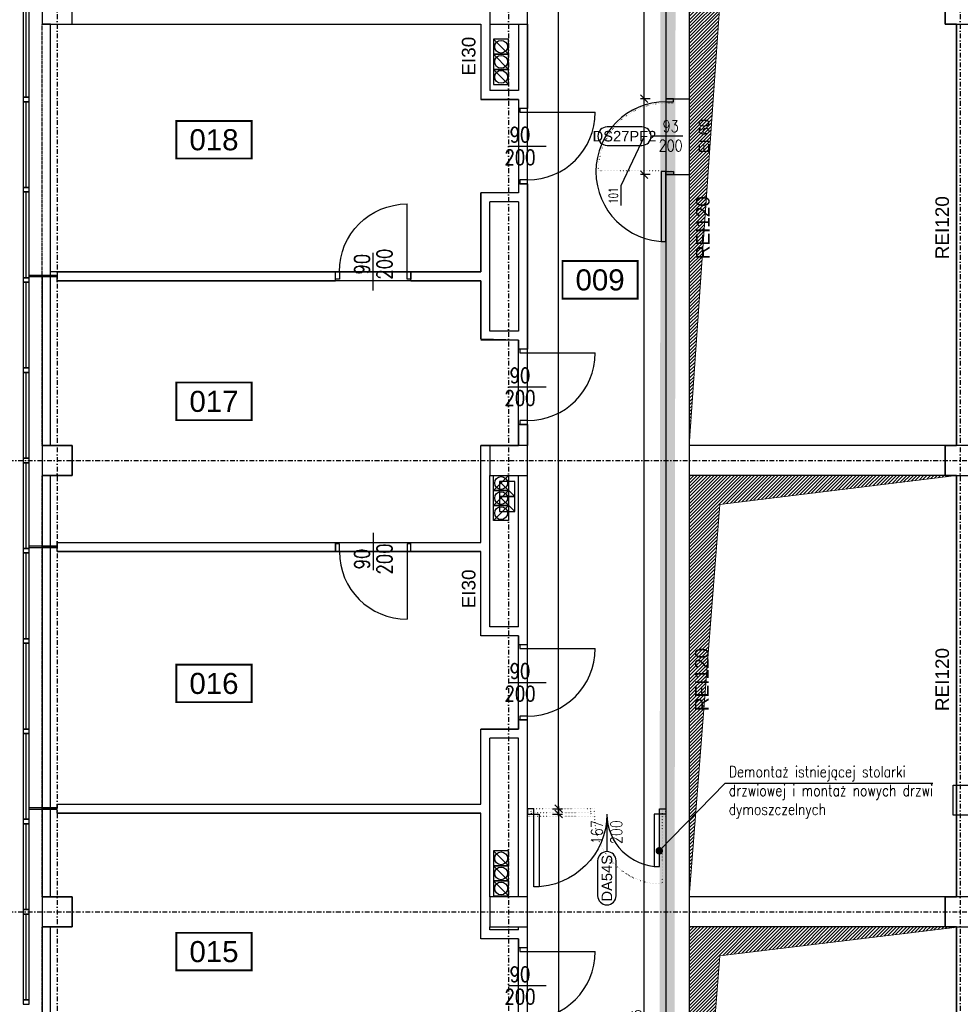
# Model space of a CAD drawing. Header units: centimetres. Extents: x -10729 to 144862, y -4437 to 43656.
# Tile 57 of 148: x 4950 to 6200, y 7277 to 8586. Entities that reach past the tile are written whole.
import ezdxf
from ezdxf.enums import TextEntityAlignment as Align

# ---------------------------------------------------------------- set-up
doc = ezdxf.new("R2010")
doc.units = ezdxf.units.CM
doc.header["$LTSCALE"] = 0.1
doc.header["$PDMODE"] = 35
doc.header["$PDSIZE"] = 0.1
for name, pattern in [('Kondygnacja  -0_5$0$DIVIDE', [31.75, 12.7, -6.35, 0, -6.35, 0, -6.35]), ('Kondygnacja  -0_5$0$DOT2', [3.175, 0, -3.175]), ('Kondygnacja  -0_5$0$HIDDEN', [9.525, 6.35, -3.175]), ('Osie rzutów$0$DASHDOT2', [12.7, 6.35, -3.175, 0, -3.175])]:
    doc.linetypes.add(name, pattern=pattern)
doc.layers.get('0').update_dxf_attribs({"color": 8})
doc.layers.get('DEFPOINTS').update_dxf_attribs({"color": 8})
for name, color, linetype in [('bgde-nawiewEXP', 1, 'Continuous'), ('Kondygnacja  -0_5$0$ARCH_ETAPOWANIE', 8, 'Kondygnacja  -0_5$0$DIVIDE'), ('Kondygnacja  -0_5$0$ARCH_INFO_ETYK_DRZWI', 8, 'Continuous'), ('Kondygnacja  -0_5$0$ARCH_INFO_ETYK_DRZWI_IST', 8, 'Continuous'), ('Kondygnacja  -0_5$0$ARCH_INFO_ODPORNOŚĆ OGNIOWA', 8, 'Continuous'), ('Kondygnacja  -0_5$0$ARCH_INFO_OPISY', 8, 'Continuous'), ('Kondygnacja  -0_5$0$ARCH_MUROWANE_IST', 8, 'Continuous'), ('Kondygnacja  -0_5$0$ARCH_NIEWIDOK_IST', 8, 'Kondygnacja  -0_5$0$HIDDEN'), ('Kondygnacja  -0_5$0$ARCH_OTWORY_WENTYLACJA_IST', 8, 'Continuous'), ('Kondygnacja  -0_5$0$ARCH_WIDOK_IST', 8, 'Continuous'), ('Kondygnacja  -0_5$0$ARCH_WYBURZENIA', 8, 'Kondygnacja  -0_5$0$DOT2'), ('Kondygnacja  -0_5$0$ARCH_ŚLUSARKA_DRZWI', 8, 'Continuous'), ('Kondygnacja  -0_5$0$ARCH_ŚLUSARKA_DRZWI_IST', 8, 'Continuous'), ('Kondygnacja  -0_5$0$ARCH_ŚLUSARKA_OKNA_IST', 8, 'Continuous'), ('Kondygnacja  -0_5$0$ARCH_ŻELBET_IST', 8, 'Continuous'), ('Osie rzutów$0$ARCH_INFO_OSIE_IST', 8, 'Osie rzutów$0$DASHDOT2'), ('Osie rzutów$0$ARCH_INFO_OSIE_OPISY_IST', 8, 'Continuous'), ('Pomieszczenia -05$0$ARCH_INFO_AREA_ETYKIETY_200', 8, 'Continuous')]:
    doc.layers.add(name, color=color, linetype=linetype)
doc.layers.add('Kondygnacja  -0_5$0$ARCH_INFO_WYMIARY', color=8, linetype='Continuous', lineweight=9)
doc.layers.add('Kondygnacja  -0_5$0$ARCH_WIDOK', color=8, linetype='Continuous', lineweight=13)
doc.layers.add('OBRYSY POWIERZCHNI', color=8, linetype='Continuous', plot=False)
doc.styles.add('Kondygnacja  -0_5$0$Arial', font='ARIAL.TTF')
doc.styles.add('Kondygnacja  -0_5$0$Romans', font='Romans.shx', dxfattribs={"width": 0.7})
doc.styles.add('Kondygnacja  -0_5$0$ROMANS-50-CM', font='romans.shx', dxfattribs={"width": 0.8, "height": 10})
doc.styles.add('Kondygnacja  -0_5$0$Standard', font='txt')
doc.styles.add('Pomieszczenia -05$0$Arial', font='ARIAL.TTF')
doc.dimstyles.new('Kondygnacja  -0_5$0$ISO-25', dxfattribs={"dimtxt": 2.5, "dimasz": 2.5, "dimexe": 1.25, "dimexo": 0.625, "dimtad": 1, "dimtxsty": 'Kondygnacja  -0_5$0$Standard', "dimcen": 2.5, "dimadec": 0, "dimazin": 0, "dimtfac": 1, "dimtmove": 0, "dimatfit": 3, "dimfxl": 0, "dimarcsym": 0})
doc.dimstyles.new('Kondygnacja  -0_5$0$Wymiary 1-100', dxfattribs={"dimtxt": 12, "dimasz": 10, "dimexe": 5, "dimexo": 0, "dimgap": 4, "dimtad": 1, "dimrnd": 0.5, "dimzin": 12, "dimdsep": 46, "dimtxsty": 'Kondygnacja  -0_5$0$Romans', "dimblk": 'Kondygnacja  -0_5$0$_Oblique', "dimcen": 10, "dimdle": 10, "dimclrt": 55, "dimazin": 0, "dimtfac": 1, "dimtmove": 1, "dimatfit": 3, "dimfxl": 0, "dimtolj": 1, "dimtzin": 0, "dimarcsym": 0})

# ---------------------------------------------------------------- blocks, each defined once
blk = doc.blocks.new('Osie rzutów')
at = {"layer": 'Osie rzutów$0$ARCH_INFO_OSIE_IST', "ltscale": 10}
for p, q in [((5000, 12510), (5000, 4512.32)), ((5600, 12510), (5600, 4512.32)), ((6200, 12510), (6200, 4800)), ((6200, 12510), (6200, 4571.18)), ((4436.24, 8000), (15156.54, 8000)), ((4436.04, 7400), (15156.54, 7400))]:
    blk.add_line(p, q, dxfattribs=at)
blk = doc.blocks.new('Pomieszczenia -05$0$etykieta_numer')
at = {"color": 0, "linetype": 'ByBlock', "const_width": 2.44}
blk.add_lwpolyline([(-50, -50), (-50, 0), (50, 0), (50, -50)], close=True, dxfattribs=at)
at = {"color": 0, "linetype": 'ByBlock', "style": 'Pomieszczenia -05$0$Arial'}
blk.add_attdef('AECAREA:NUMBER', text='', height=28, dxfattribs=at).set_placement((0, -25), align=Align.MIDDLE)
blk = doc.blocks.new('Pomieszczenia -05_1')
at = {"layer": 'Pomieszczenia -05$0$ARCH_INFO_AREA_ETYKIETY_200', "color": 253, "linetype": 'Continuous', "lineweight": -3}
for p, values in [((5208.4, 8451.4), {'AECAREA:NUMBER': '018'}), ((5721.5, 8265.1), {'AECAREA:NUMBER': '009'}), ((5208.4, 8103.6), {'AECAREA:NUMBER': '017'}), ((5208.4, 7728.6), {'AECAREA:NUMBER': '016'}), ((5208.4, 7372.1), {'AECAREA:NUMBER': '015'})]:
    blk.add_blockref('Pomieszczenia -05$0$etykieta_numer', p, dxfattribs=at).add_auto_attribs(values)
blk = doc.blocks.new('Kondygnacja  -0_5$0$T-drzwi_lewe-200')
at = {"layer": 'Kondygnacja  -0_5$0$ARCH_INFO_ETYK_DRZWI'}
blk.add_line((0, 0), (-60, 0), dxfattribs=at)
blk.add_lwpolyline([(-77.5, 17.5), (-143.7, 17.5, 1), (-143.7, -17.5), (-77.5, -17.5, 1)], format="xyb", close=True, dxfattribs=at)
at = {"layer": 'Kondygnacja  -0_5$0$ARCH_INFO_ETYK_DRZWI', "color": 1, "style": 'Kondygnacja  -0_5$0$Arial'}
blk.add_attdef('ADS_DRZWI:ODPORNOŚĆ_OGNIOWA', text='', height=20, rotation=90, dxfattribs=at).set_placement((56.4, 0.1), align=Align.BOTTOM_CENTER)
at = {"layer": 'Kondygnacja  -0_5$0$ARCH_INFO_ETYK_DRZWI', "style": 'Kondygnacja  -0_5$0$Romans', "width": 0.8}
for tag, p in [('ADS_DRZWI:SZEROKOŚĆ', (-23, 7.9)), ('ADS_DRZWI:WYSOKOŚĆ', (-23, -29))]:
    blk.add_attdef(tag, text='', height=22, dxfattribs=at).set_placement(p, align=Align.CENTER)
at = {"layer": 'Kondygnacja  -0_5$0$ARCH_INFO_ETYK_DRZWI', "style": 'Kondygnacja  -0_5$0$Arial'}
blk.add_attdef('ADS_DRZWI:SYMBOL', text='', height=20, dxfattribs=at).set_placement((-110.6, 0), align=Align.MIDDLE)
blk = doc.blocks.new('Kondygnacja  -0_5$0$T-drzwi_dół-200')
at = {"layer": 'Kondygnacja  -0_5$0$ARCH_INFO_ETYK_DRZWI'}
blk.add_line((0, 0), (0, -60), dxfattribs=at)
blk.add_lwpolyline([(-17.5, -77.5), (-17.5, -143.7, 1), (17.5, -143.7), (17.5, -77.5, 1)], format="xyb", close=True, dxfattribs=at)
at = {"layer": 'Kondygnacja  -0_5$0$ARCH_INFO_ETYK_DRZWI', "style": 'Kondygnacja  -0_5$0$Romans', "width": 0.8}
for tag, p in [('ADS_DRZWI:SZEROKOŚĆ', (-7.9, -23)), ('ADS_DRZWI:WYSOKOŚĆ', (29, -23))]:
    blk.add_attdef(tag, text='', height=22, rotation=90, dxfattribs=at).set_placement(p, align=Align.CENTER)
at = {"layer": 'Kondygnacja  -0_5$0$ARCH_INFO_ETYK_DRZWI', "color": 1, "style": 'Kondygnacja  -0_5$0$Arial'}
blk.add_attdef('ADS_DRZWI:ODPORNOŚĆ_OGNIOWA', text='', height=22, dxfattribs=at).set_placement((-0.1, 13.3), align=Align.BOTTOM_CENTER)
at = {"layer": 'Kondygnacja  -0_5$0$ARCH_INFO_ETYK_DRZWI', "style": 'Kondygnacja  -0_5$0$Arial'}
blk.add_attdef('ADS_DRZWI:SYMBOL', text='', height=20, rotation=90, dxfattribs=at).set_placement((0, -110.6), align=Align.MIDDLE)
blk = doc.blocks.new('Kondygnacja  -0_5$0$_Oblique')
at = {"color": 0, "linetype": 'ByBlock', "lineweight": -2}
blk.add_line((-0.5, -0.5), (0.5, 0.5), dxfattribs=at)
blk = doc.blocks.new('*D154')
at = {"layer": 'DEFPOINTS', "color": 0}
for p in [(5625, 10754), (5666.4, 10754), (5625, 7537)]:
    blk.add_point(p, dxfattribs=at)
at = {"layer": 'Kondygnacja  -0_5$0$ARCH_INFO_WYMIARY', "color": 0, "lineweight": -2}
for p, q in [((5666.4, 7527), (5666.4, 10764)), ((5658.4, 10754), (5671.4, 10754)), ((5658.4, 7537), (5671.4, 7537))]:
    blk.add_line(p, q, dxfattribs=at)
at = {"layer": 'Kondygnacja  -0_5$0$ARCH_INFO_WYMIARY', "color": 0, "lineweight": -2, "xscale": 10, "yscale": 10, "zscale": 10}
for p, rotation in [((5666.4, 10754), 90), ((5666.4, 7537), 270)]:
    blk.add_blockref('Kondygnacja  -0_5$0$_Oblique', p, dxfattribs=dict(at, rotation=rotation))
at = {"layer": 'Kondygnacja  -0_5$0$ARCH_INFO_WYMIARY', "color": 55, "insert": (5654.4, 9299.4), "char_height": 12, "attachment_point": 5, "rotation": 90, "style": 'Kondygnacja  -0_5$0$Romans'}
blk.add_mtext('\\A1;3217', dxfattribs=at)
blk = doc.blocks.new('*D100')
at = {"layer": 'DEFPOINTS', "color": 0}
for p in [(5625, 7530), (5625, 6277), (5666.4, 6277)]:
    blk.add_point(p, dxfattribs=at)
at = {"layer": 'Kondygnacja  -0_5$0$ARCH_INFO_WYMIARY', "color": 0, "lineweight": -2}
for p, q in [((5666.4, 7540), (5666.4, 6267)), ((5658.4, 7530), (5671.4, 7530)), ((5658.4, 6277), (5671.4, 6277))]:
    blk.add_line(p, q, dxfattribs=at)
at = {"layer": 'Kondygnacja  -0_5$0$ARCH_INFO_WYMIARY', "color": 0, "lineweight": -2, "xscale": 10, "yscale": 10, "zscale": 10}
for p, rotation in [((5666.4, 7530), 90), ((5666.4, 6277), 270)]:
    blk.add_blockref('Kondygnacja  -0_5$0$_Oblique', p, dxfattribs=dict(at, rotation=rotation))
at = {"layer": 'Kondygnacja  -0_5$0$ARCH_INFO_WYMIARY', "color": 55, "insert": (5656.4, 6903.5), "char_height": 12, "attachment_point": 5, "rotation": 90, "style": 'Kondygnacja  -0_5$0$Romans'}
blk.add_mtext('\\A1;1253', dxfattribs=at)
blk = doc.blocks.new('*D114')
at = {"layer": 'DEFPOINTS', "color": 0}
for p in [(5780.1, 8380), (5809, 8380), (5809, 6409.5)]:
    blk.add_point(p, dxfattribs=at)
at = {"layer": 'Kondygnacja  -0_5$0$ARCH_INFO_WYMIARY', "color": 0, "lineweight": -2}
for p, q in [((5788.1, 8380), (5775.1, 8380)), ((5780.1, 6399.5), (5780.1, 8390)), ((5788.1, 6409.5), (5775.1, 6409.5))]:
    blk.add_line(p, q, dxfattribs=at)
at = {"layer": 'Kondygnacja  -0_5$0$ARCH_INFO_WYMIARY', "color": 0, "lineweight": -2, "xscale": 10, "yscale": 10, "zscale": 10}
for p, rotation in [((5780.1, 8380), 90), ((5780.1, 6409.5), 270)]:
    blk.add_blockref('Kondygnacja  -0_5$0$_Oblique', p, dxfattribs=dict(at, rotation=rotation))
at = {"layer": 'Kondygnacja  -0_5$0$ARCH_INFO_WYMIARY', "color": 55, "insert": (5770.1, 7250), "char_height": 12, "attachment_point": 5, "rotation": 90, "style": 'Kondygnacja  -0_5$0$Romans'}
blk.add_mtext('\\A1;1970.5', dxfattribs=at)
blk = doc.blocks.new('*D115')
at = {"layer": 'DEFPOINTS', "color": 0}
for p in [(5780.1, 8481), (5816, 8481), (5809, 8380)]:
    blk.add_point(p, dxfattribs=at)
at = {"layer": 'Kondygnacja  -0_5$0$ARCH_INFO_WYMIARY', "color": 0, "lineweight": -2}
for p, q in [((5780.1, 8370), (5780.1, 8491)), ((5788.1, 8481), (5775.1, 8481)), ((5780.1, 8430.5), (5749, 8365.1)), ((5788.1, 8380), (5775.1, 8380)), ((5749, 8365.1), (5749, 8339.1))]:
    blk.add_line(p, q, dxfattribs=at)
at = {"layer": 'Kondygnacja  -0_5$0$ARCH_INFO_WYMIARY', "color": 0, "lineweight": -2, "xscale": 10, "yscale": 10, "zscale": 10}
for p, rotation in [((5780.1, 8481), 90), ((5780.1, 8380), 270)]:
    blk.add_blockref('Kondygnacja  -0_5$0$_Oblique', p, dxfattribs=dict(at, rotation=rotation))
at = {"layer": 'Kondygnacja  -0_5$0$ARCH_INFO_WYMIARY', "color": 55, "insert": (5739, 8352.1), "char_height": 12, "attachment_point": 5, "rotation": 90, "style": 'Kondygnacja  -0_5$0$Romans'}
blk.add_mtext('\\A1;101', dxfattribs=at)
blk = doc.blocks.new('*D173')
at = {"layer": 'DEFPOINTS', "color": 0}
for p in [(5780.1, 9048), (5809, 9048), (5816, 8481)]:
    blk.add_point(p, dxfattribs=at)
at = {"layer": 'Kondygnacja  -0_5$0$ARCH_INFO_WYMIARY', "color": 0, "lineweight": -2}
for p, q in [((5788.1, 9048), (5775.1, 9048)), ((5780.1, 8471), (5780.1, 9058)), ((5788.1, 8481), (5775.1, 8481))]:
    blk.add_line(p, q, dxfattribs=at)
at = {"layer": 'Kondygnacja  -0_5$0$ARCH_INFO_WYMIARY', "color": 0, "lineweight": -2, "xscale": 10, "yscale": 10, "zscale": 10}
for p, rotation in [((5780.1, 9048), 90), ((5780.1, 8481), 270)]:
    blk.add_blockref('Kondygnacja  -0_5$0$_Oblique', p, dxfattribs=dict(at, rotation=rotation))
at = {"layer": 'Kondygnacja  -0_5$0$ARCH_INFO_WYMIARY', "color": 55, "insert": (5770.1, 8764.5), "char_height": 12, "attachment_point": 5, "rotation": 90, "style": 'Kondygnacja  -0_5$0$Romans'}
blk.add_mtext('\\A1;567', dxfattribs=at)
blk = doc.blocks.new('Kondygnacja  -0_5$0$_Dot')
at = {"color": 0, "linetype": 'ByBlock', "lineweight": -2}
blk.add_line((-0.5, 0), (-1, 0), dxfattribs=at)
at = {"color": 0, "linetype": 'ByBlock', "const_width": 0.5}
blk.add_lwpolyline([(-0.25, 0, 1), (0.25, 0, 1)], format="xyb", close=True, dxfattribs=at)
blk = doc.blocks.new('Kondygnacja  -0_5$0$DRZWI90')
blk.add_line((-45, 0), (-45, 90))
at = {"lineweight": -3}
for p, q in [((0, -25), (0, 25)), ((45, 0), (-45, 0))]:
    blk.add_line(p, q, dxfattribs=at)
for points in [[(-50, -10), (-45, -10), (-45, 0), (-50, 0)], [(45, -10), (50, -10), (50, 0), (45, 0)]]:
    blk.add_lwpolyline(points, close=True, dxfattribs=at)
blk.add_arc((-45, 0), 90, 0, 90, dxfattribs=at)

msp = doc.modelspace()

# ---------------------------------------------------------------- hatches: boundary and pattern name
at = {"layer": 'Kondygnacja  -0_5$0$ARCH_WIDOK'}
h = msp.add_hatch(dxfattribs=at)
h.set_pattern_fill('ANSI31', color=256, angle=-180, style=0)
h.set_pattern_definition([(225, (1e-11, 1865.5), (2.245064, -2.245064), [])])
h.paths.add_polyline_path([(5840, 8020), (5840, 8645.5), (6195, 8645.5), (5880.4, 8607.073)])
h = msp.add_hatch(dxfattribs=at)
h.set_pattern_fill('ANSI31', color=256, angle=-180, style=0)
h.set_pattern_definition([(225, (0, 1200), (2.245064, -2.245064), [])])
h.paths.add_polyline_path([(5840, 7420), (5840, 7980), (6195, 7980), (5880.4, 7941.573)])
h = msp.add_hatch(dxfattribs=at)
h.set_pattern_fill('ANSI31', color=256, angle=-180, style=0)
h.set_pattern_definition([(225, (0, 600), (2.245064, -2.245064), [])])
h.paths.add_polyline_path([(5840, 6820), (5840, 7380), (6200, 7380), (5880.4, 7341.573)])

# ---------------------------------------------------------------- linework, layer by layer
at = {"layer": 'bgde-nawiewEXP', "linetype": 'Continuous'}
msp.add_lwpolyline([(6492.966, 7528.369), (6190.55, 7528.369), (6190.55, 7568.369), (6492.966, 7568.369)], dxfattribs=at)
at = {"layer": 'Kondygnacja  -0_5$0$ARCH_ETAPOWANIE', "ltscale": 10, "const_width": 20, "elevation": 300}
msp.add_lwpolyline([(4946, 3931), (4946, 5443), (5613, 5443), (5613, 5586), (5809, 5586), (5815, 12220), (6212, 12220), (6212, 13458.874), (6172, 13458.874), (6171.997, 14762.582), (4925, 14762.019), (4925, 14762.019), (8839.196, 14763.787)], dxfattribs=at)
at = {"layer": 'Kondygnacja  -0_5$0$ARCH_MUROWANE_IST', "ltscale": 4}
for p, q in [((5809, 9048), (5809, 8481)), ((5840, 9048), (5840, 8481)), ((5575, 8683), (5575, 8492)), ((5020, 8580), (5563, 8580)), ((5563, 8580), (5563, 8480)), ((5613, 8580), (5613, 8492)), ((5625, 8580), (5625, 8468)), ((5625, 8580), (5625, 8468)), ((6195, 8580), (6195, 8020)), ((5613, 8492), (5575, 8492)), ((5613, 8480), (5563, 8480)), ((5613, 8480), (5613, 8468)), ((5809, 8481), (5840, 8481)), ((5625, 8468), (5613, 8468)), ((5809, 8380), (5840, 8380)), ((5809, 8380), (5809, 6409.5)), ((5840, 8380), (5840, 6409.5)), ((5625, 8368), (5613, 8368)), ((5613, 8368), (5613, 8356)), ((5625, 8368), (5625, 8148)), ((5563, 8251), (5563, 8356)), ((5613, 8356), (5563, 8356)), ((5575, 8172), (5575, 8344)), ((5613, 8344), (5575, 8344)), ((5613, 8344), (5613, 8172)), ((5000, 8251), (5370, 8251)), ((5000, 8251), (5000, 8246)), ((5370, 8239), (5370, 8251)), ((5470, 8251), (5563, 8251)), ((5470, 8239), (5470, 8251)), ((5000, 8246), (4963, 8246)), ((5000, 8244), (4963, 8244)), ((5000, 8239), (5000, 8244)), ((5000, 8239), (5370, 8239)), ((5470, 8239), (5563, 8239)), ((5563, 8239), (5563, 8161.117)), ((5613, 8172), (5575, 8172)), ((5613, 8160), (5563, 8160)), ((5613, 8160), (5613, 8148)), ((5625, 8148), (5613, 8148)), ((5625, 8048), (5613, 8048)), ((5613, 8048), (5613, 8020)), ((5625, 8048), (5625, 8020)), ((5563, 7891), (5563, 8020)), ((5625, 8020), (5563, 8020)), ((5575, 7779), (5575, 7980)), ((5613, 7779), (5613, 7980)), ((5625, 7755), (5625, 7980)), ((6195, 7980), (6195, 7420)), ((5000, 7886), (4963, 7886)), ((5000, 7884), (4963, 7884)), ((5000, 7891), (5370, 7891)), ((5000, 7891), (5000, 7886)), ((5000, 7879), (5000, 7884)), ((5370, 7879), (5370, 7891)), ((5470, 7891), (5563, 7891)), ((5470, 7879), (5470, 7891)), ((5000, 7879), (5370, 7879)), ((5470, 7879), (5563, 7879)), ((5563, 7767), (5563, 7879)), ((5613, 7779), (5575, 7779)), ((5613, 7767), (5563, 7767)), ((5613, 7755), (5613, 7767)), ((5613, 7767), (5613, 7755)), ((5625, 7755), (5613, 7755)), ((5613, 7650), (5613, 7655)), ((5625, 7655), (5613, 7655)), ((5613, 7655), (5613, 7643)), ((5613, 7643), (5613, 7650)), ((5625, 7650), (5625, 7655)), ((5625, 7420), (5625, 7650)), ((5563, 7543), (5563, 7643)), ((5613, 7643), (5563, 7643)), ((5575, 7420), (5575, 7631)), ((5613, 7631), (5575, 7631)), ((5613, 7420), (5613, 7631)), ((5000, 7543), (5563, 7543)), ((5000, 7543), (5000, 7538)), ((5000, 7538), (4963, 7538)), ((5000, 7536), (4963, 7536)), ((5000, 7531), (5000, 7536)), ((5000, 7531), (5563, 7531)), ((5563, 7364), (5563, 7531)), ((5575, 7376), (5575, 7380)), ((5613, 7376), (5575, 7376)), ((5613, 7376), (5613, 7380)), ((5625, 7352), (5625, 7380)), ((6195, 7380), (6195, 6820)), ((5613, 7364), (5563, 7364)), ((5613, 7352), (5613, 7364)), ((5613, 7364), (5613, 7352)), ((5625, 7352), (5613, 7352))]:
    msp.add_line(p, q, dxfattribs=at)
at = {"layer": 'Kondygnacja  -0_5$0$ARCH_NIEWIDOK_IST', "ltscale": 2}
for p, q in [((4980, 8020), (4980, 8580)), ((4980, 7420), (4980, 7980)), ((4980, 6820), (4980, 7380))]:
    msp.add_line(p, q, dxfattribs=at)
at = {"layer": 'Kondygnacja  -0_5$0$ARCH_OTWORY_WENTYLACJA_IST'}
for p, q in [((5600, 8540), (5580, 8560)), ((5600, 8520), (5580, 8540)), ((5600, 8500), (5580, 8520)), ((5600, 7980), (5580, 7960)), ((5588, 7972), (5608, 7952)), ((5600, 7960), (5580, 7940)), ((5588, 7952), (5608, 7932)), ((5600, 7940), (5580, 7920)), ((5600, 7461), (5580, 7481)), ((5600, 7441), (5580, 7461)), ((5600, 7421), (5580, 7441))]:
    msp.add_line(p, q, dxfattribs=at)
for points in [[(5600, 8560), (5580, 8560), (5580, 8540), (5600, 8540)], [(5600, 8540), (5580, 8540), (5580, 8520), (5600, 8520)], [(5600, 8520), (5580, 8520), (5580, 8500), (5600, 8500)], [(5600, 7960), (5580, 7960), (5580, 7980), (5600, 7980)], [(5588, 7952), (5608, 7952), (5608, 7972), (5588, 7972)], [(5600, 7940), (5580, 7940), (5580, 7960), (5600, 7960)], [(5588, 7932), (5608, 7932), (5608, 7952), (5588, 7952)], [(5600, 7920), (5580, 7920), (5580, 7940), (5600, 7940)], [(5600, 7481), (5580, 7481), (5580, 7461), (5600, 7461)], [(5600, 7461), (5580, 7461), (5580, 7441), (5600, 7441)], [(5600, 7441), (5580, 7441), (5580, 7421), (5600, 7421)]]:
    msp.add_lwpolyline(points, close=True, dxfattribs=at)
for centre in [(5590, 8550), (5590, 8530), (5590, 8510), (5590, 7970), (5590, 7950), (5590, 7930), (5590, 7471), (5590, 7451), (5590, 7431)]:
    msp.add_circle(centre, 8.5, dxfattribs=at)
at = {"layer": 'Kondygnacja  -0_5$0$ARCH_WIDOK'}
for points in [[(5840, 8020), (5840, 8645.5), (6195, 8645.5), (5880.4, 8607.073), (5840, 8020)], [(5840, 7420), (5840, 7980), (6195, 7980), (5880.4, 7941.573), (5840, 7420)], [(5840, 6820), (5840, 7380), (6200, 7380), (5880.4, 7341.573), (5840, 6820)]]:
    msp.add_lwpolyline(points, dxfattribs=at)
at = {"layer": 'Kondygnacja  -0_5$0$ARCH_WIDOK_IST'}
for p, q in [((6180, 8020), (5840, 8020)), ((6180, 7980), (5840, 7980)), ((6180, 7420), (5840, 7420)), ((6180, 7380), (5840, 7380))]:
    msp.add_line(p, q, dxfattribs=at)
for points in [[(4980, 8020), (4991, 8020), (4991, 8580), (4980, 8580)], [(4980, 7420), (4991, 7420), (4991, 7980), (4980, 7980)], [(4980, 6820), (4991, 6820), (4991, 7380), (4980, 7380)]]:
    msp.add_lwpolyline(points, dxfattribs=at)
at = {"layer": 'Kondygnacja  -0_5$0$ARCH_WYBURZENIA', "ltscale": 6}
for p, q in [((5809, 8385), (5719, 8385)), ((5630, 7532), (5709, 7532)), ((5804, 7527), (5804, 7437))]:
    msp.add_line(p, q, dxfattribs=at)
for points in [[(5819, 8475), (5819, 8481), (5809, 8481), (5809, 8475)], [(5819, 8380), (5819, 8385), (5809, 8385), (5809, 8380)], [(5625, 7527), (5630, 7527), (5630, 7537), (5625, 7537)], [(5630, 7527), (5709, 7527), (5709, 7537), (5630, 7537)], [(5714, 7537), (5709, 7537), (5709, 7527), (5714, 7527)], [(5809, 7537), (5804, 7537), (5804, 7527), (5809, 7527)]]:
    msp.add_lwpolyline(points, close=True, dxfattribs=at)
for centre, start, end in [((5809, 8385), 90, 180), ((5804, 7527), 180, 270)]:
    msp.add_arc(centre, 90, start, end, dxfattribs=at)
at = {"layer": 'Kondygnacja  -0_5$0$ARCH_ŚLUSARKA_DRZWI', "linetype": 'Continuous', "lineweight": -3}
for points in [[(5819.1, 8477), (5819.1, 8481), (5809, 8481), (5809, 8477)], [(5809, 8384), (5802.7, 8384), (5802.7, 8291), (5809, 8291)], [(5819.1, 8384), (5819.1, 8380), (5809, 8380), (5809, 8384)], [(5633.5, 7537), (5625, 7537), (5625, 7530), (5633.5, 7530)], [(5633.5, 7530), (5640.5, 7530), (5640.5, 7433), (5633.5, 7433)], [(5800.5, 7530), (5793.5, 7530), (5793.5, 7460), (5800.5, 7460)], [(5800.5, 7537), (5809, 7537), (5809, 7530), (5800.5, 7530)]]:
    msp.add_lwpolyline(points, close=True, dxfattribs=at)
for centre, radius, start in [((5809, 8384), 93, 90), ((5800.5, 7530), 70, 180)]:
    msp.add_arc(centre, radius, start, 270, dxfattribs=at)
at = {"layer": 'Kondygnacja  -0_5$0$ARCH_ŚLUSARKA_DRZWI', "linetype": 'Continuous', "lineweight": -3, "extrusion": (0, 0, -1)}
msp.add_arc((-5633.5, 7530), 97, 180, 270, dxfattribs=at)
at = {"layer": 'Kondygnacja  -0_5$0$ARCH_ŚLUSARKA_OKNA_IST'}
for p, q in [((4959, 8483), (4959, 8597)), ((4959, 8363), (4959, 8477)), ((4959, 8243), (4959, 8357)), ((4959, 8123), (4959, 8237)), ((4959, 8003), (4959, 8117)), ((4959, 7883), (4959, 7997)), ((4959, 7763), (4959, 7877)), ((4959, 7643), (4959, 7757)), ((4959, 7523), (4959, 7637)), ((4959, 7403), (4959, 7517)), ((4959, 7283), (4959, 7397))]:
    msp.add_line(p, q, dxfattribs=at)
for points in [[(4963, 8483), (4963, 8597), (4955, 8597), (4955, 8483)], [(4963, 8477), (4963, 8483), (4955, 8483), (4955, 8477)], [(4963, 8363), (4963, 8477), (4955, 8477), (4955, 8363)], [(4963, 8357), (4963, 8363), (4955, 8363), (4955, 8357)], [(4963, 8243), (4963, 8357), (4955, 8357), (4955, 8243)], [(4963, 8237), (4963, 8243), (4955, 8243), (4955, 8237)], [(4963, 8123), (4963, 8237), (4955, 8237), (4955, 8123)], [(4963, 8117), (4963, 8123), (4955, 8123), (4955, 8117)], [(4963, 8003), (4963, 8117), (4955, 8117), (4955, 8003)], [(4963, 7997), (4963, 8003), (4955, 8003), (4955, 7997)], [(4963, 7883), (4963, 7997), (4955, 7997), (4955, 7883)], [(4963, 7877), (4963, 7883), (4955, 7883), (4955, 7877)], [(4963, 7763), (4963, 7877), (4955, 7877), (4955, 7763)], [(4963, 7757), (4963, 7763), (4955, 7763), (4955, 7757)], [(4963, 7643), (4963, 7757), (4955, 7757), (4955, 7643)], [(4963, 7637), (4963, 7643), (4955, 7643), (4955, 7637)], [(4963, 7523), (4963, 7637), (4955, 7637), (4955, 7523)], [(4963, 7517), (4963, 7523), (4955, 7523), (4955, 7517)], [(4963, 7403), (4963, 7517), (4955, 7517), (4955, 7403)], [(4963, 7397), (4963, 7403), (4955, 7403), (4955, 7397)], [(4963, 7283), (4963, 7397), (4955, 7397), (4955, 7283)], [(4963, 7277), (4963, 7283), (4955, 7283), (4955, 7277)]]:
    msp.add_lwpolyline(points, close=True, dxfattribs=at)
at = {"layer": 'Kondygnacja  -0_5$0$ARCH_ŻELBET_IST', "ltscale": 4}
for points in [[(4980, 8580), (5020, 8580), (5020, 8620), (4980, 8620)], [(5575, 8580), (5625, 8580), (5625, 8620), (5575, 8620)], [(6180, 8580), (6220, 8580), (6220, 8620), (6180, 8620)], [(4980, 7980), (5020, 7980), (5020, 8020), (4980, 8020)], [(5575, 7980), (5625, 7980), (5625, 8020), (5575, 8020)], [(6180, 7980), (6220, 7980), (6220, 8020), (6180, 8020)], [(6180, 7980), (6220, 7980), (6220, 8020), (6180, 8020)], [(6180, 7980), (6220, 7980), (6220, 8020), (6180, 8020)], [(4980, 7380), (5020, 7380), (5020, 7420), (4980, 7420)], [(5575, 7380), (5625, 7380), (5625, 7420), (5575, 7420)], [(6180, 7380), (6220, 7380), (6220, 7420), (6180, 7420)], [(6180, 7380), (6220, 7380), (6220, 7420), (6180, 7420)], [(6180, 7380), (6220, 7380), (6220, 7420), (6180, 7420)]]:
    msp.add_lwpolyline(points, close=True, dxfattribs=at)
at = {"layer": 'OBRYSY POWIERZCHNI'}
msp.add_lwpolyline([(5809, 5586), (5625, 5586), (5625, 10754), (5809, 10754)], close=True, dxfattribs=at)
for points in [[(6195, 6820), (6195, 7380), (6180, 7380), (6180, 7420), (6195, 7420), (6195, 7980), (6180, 7980), (6180, 8020), (6195, 8020), (6195, 8580), (6180, 8580), (6180, 8620), (6195, 8620), (6195, 8845), (6068, 8845), (6068, 8647), (5840, 8647), (5840.075, 6207)], [(4991, 8580), (5563, 8580), (5563, 8480), (5613, 8480), (5613, 8356), (5563, 8356), (5563, 8251), (4991, 8251), (4991, 8580)], [(4980, 7886), (5000, 7886), (5000, 7891), (5563, 7891), (5563, 8020), (5613, 8020), (5613, 8160), (5563, 8161.117), (5563, 8239), (5000, 8239), (5000, 8244), (4981.5, 8244), (4980, 8244), (4980, 8020), (5020, 8020), (5020, 7980), (4980, 7980), (4980, 7886)], [(4980, 7538), (5000, 7538), (5000, 7543), (5563, 7543), (5563, 7643), (5613, 7643), (5613, 7767), (5563, 7767), (5563, 7879), (5000, 7879), (5000, 7884), (4980, 7884), (4980, 7538)], [(4980, 7149), (5000, 7149), (5000, 7154), (5563, 7154), (5563, 7240), (5613, 7240), (5613, 7364), (5563, 7364), (5563, 7531), (5000, 7531), (5000, 7536), (4981.5, 7536), (4980, 7536), (4980, 7420), (5020, 7420), (5020, 7380), (4980, 7380), (4980, 7149)]]:
    msp.add_lwpolyline(points, dxfattribs=at)

# ---------------------------------------------------------------- block references
msp.add_blockref('Pomieszczenia -05_1', (0, 0))
at = {"layer": 'Kondygnacja  -0_5$0$ARCH_INFO_ETYK_DRZWI', "linetype": 'Continuous', "lineweight": -3, "xscale": 0.7, "yscale": 0.7, "zscale": 0.7}
msp.add_blockref('Kondygnacja  -0_5$0$T-drzwi_lewe-200', (5831.348, 8431.158), dxfattribs=at).add_auto_attribs({'ADS_DRZWI:SYMBOL': 'DS27PF2', 'ADS_DRZWI:SZEROKOŚĆ': '93', 'ADS_DRZWI:ODPORNOŚĆ_OGNIOWA': 'EI 60', 'ADS_DRZWI:WYSOKOŚĆ': '200'})
at = {"layer": 'Kondygnacja  -0_5$0$ARCH_INFO_ETYK_DRZWI', "linetype": 'Continuous', "lineweight": -3}
ref = msp.add_blockref('Kondygnacja  -0_5$0$T-drzwi_dół-200', (5730.5, 7522), dxfattribs=dict(at, xscale=0.7, yscale=0.7, zscale=0.7))
ref.add_attrib('ADS_DRZWI:WYSOKOŚĆ', '200', dxfattribs={"height": 15.4, "rotation": 90, "style": 'Kondygnacja  -0_5$0$Romans', "width": 0.8}).set_placement((5750.8, 7505.9), align=Align.CENTER)
ref.add_attrib('ADS_DRZWI:SZEROKOŚĆ', '167', dxfattribs={"height": 15.4, "rotation": 90, "style": 'Kondygnacja  -0_5$0$Romans', "width": 0.8}).set_placement((5724.963, 7505.9), align=Align.CENTER)
ref.add_attrib('ADS_DRZWI:SYMBOL', 'DA54S', dxfattribs={"height": 14, "rotation": 90, "style": 'Kondygnacja  -0_5$0$Arial'}).set_placement((5730.5, 7444.588), align=Align.MIDDLE)
at = {"layer": 'Kondygnacja  -0_5$0$ARCH_ŚLUSARKA_DRZWI_IST'}
for p, rotation in [((5625, 8418), 270), ((5625, 8098), 270), ((5420, 7879), 180), ((5625, 7705), 270), ((5625, 7302), 270)]:
    msp.add_blockref('Kondygnacja  -0_5$0$DRZWI90', p, dxfattribs=dict(at, rotation=rotation))
at = {"layer": 'Kondygnacja  -0_5$0$ARCH_ŚLUSARKA_DRZWI_IST', "xscale": -1}
msp.add_blockref('Kondygnacja  -0_5$0$DRZWI90', (5420, 8251), dxfattribs=at)
at = {"layer": 'Osie rzutów$0$ARCH_INFO_OSIE_OPISY_IST'}
msp.add_blockref('Osie rzutów', (0, 0), dxfattribs=at)

# ---------------------------------------------------------------- texts
at = {"layer": 'Kondygnacja  -0_5$0$ARCH_INFO_ETYK_DRZWI_IST', "char_height": 20, "width": 10, "attachment_point": 5, "line_spacing_factor": 0.9, "style": 'Kondygnacja  -0_5$0$ROMANS-50-CM'}
for insert in [(5615, 8418), (5615, 8098), (5615, 7705), (5615, 7302)]:
    msp.add_mtext('90\\P200', dxfattribs=dict(at, insert=insert))
at = {"layer": 'Kondygnacja  -0_5$0$ARCH_INFO_ETYK_DRZWI_IST', "char_height": 20, "width": 10, "attachment_point": 5, "rotation": 90, "line_spacing_factor": 0.9, "style": 'Kondygnacja  -0_5$0$ROMANS-50-CM'}
for insert in [(5420, 8261), (5420, 7869)]:
    msp.add_mtext('90\\P200', dxfattribs=dict(at, insert=insert))
at = {"layer": 'Kondygnacja  -0_5$0$ARCH_INFO_ODPORNOŚĆ OGNIOWA', "char_height": 18, "width": 53.33252, "attachment_point": 5, "rotation": 90, "style": 'Kondygnacja  -0_5$0$Arial'}
for s, insert in [('\\PEI30', (5531.946, 8537.457)), ('\\PREI120', (5843.085, 8309.439)), ('\\PREI120', (6161.223, 8309.439)), ('\\PEI30', (5531.946, 7829.273)), ('\\PREI120', (5841.741, 7708.773)), ('\\PREI120', (6161.223, 7708.773))]:
    msp.add_mtext(s, dxfattribs=dict(at, insert=insert))
at = {"layer": 'Kondygnacja  -0_5$0$ARCH_INFO_OPISY', "insert": (5892.569, 7593.814), "char_height": 15, "width": 300.52327, "attachment_point": 1, "style": 'Kondygnacja  -0_5$0$ROMANS-50-CM'}
msp.add_mtext('Demontaż istniejącej stolarki drzwiowej i montaż nowych drzwi dymoszczelnych', dxfattribs=at)

# ---------------------------------------------------------------- dimensions: what is measured, and where the dimension line sits
at = {"layer": 'Kondygnacja  -0_5$0$ARCH_INFO_WYMIARY'}
for base, p1, p2, picture, middle in [((5666.358, 10754), (5625, 7537), (5625, 10754), '*D154', (5664.432, 9299.446)), ((5780.129, 8481), (5809, 8380), (5816, 8481), '*D115', (5749.018, 8361.065)), ((5780.129, 8380), (5809, 6409.5), (5809, 8380), '*D114', (5780.129, 7250.006))]:
    dim = msp.add_linear_dim(base=base, p1=p1, p2=p2, angle=90, dimstyle='Kondygnacja  -0_5$0$Wymiary 1-100', dxfattribs=at)
    dim.commit()
    dim.dimension.update_dxf_attribs({"geometry": picture, "text_midpoint": middle, "dimtype": 160})
for base, p1, p2, picture, middle in [((5780.129, 9048), (5816, 8481), (5809, 9048), '*D173', (5770.129, 8764.5)), ((5666.358, 6277), (5625, 7530), (5625, 6277), '*D100', (5656.358, 6903.5))]:
    dim = msp.add_linear_dim(base=base, p1=p1, p2=p2, angle=90, dimstyle='Kondygnacja  -0_5$0$Wymiary 1-100', dxfattribs=at)
    dim.commit()
    dim.dimension.update_dxf_attribs({"geometry": picture, "text_midpoint": middle})

# ---------------------------------------------------------------- leaders
at = {"layer": 'Kondygnacja  -0_5$0$ARCH_INFO_OPISY'}
msp.add_leader([(5800.174, 7481.059), (5887.795, 7570.955), (6163.712, 7570.955)], dimstyle='Kondygnacja  -0_5$0$ISO-25', override={"dimscale": 5, "dimasz": 2, "dimtad": 0, "dimldrblk": 'Kondygnacja  -0_5$0$_Dot'}, dxfattribs=at)

doc.saveas('drawing.dxf')
